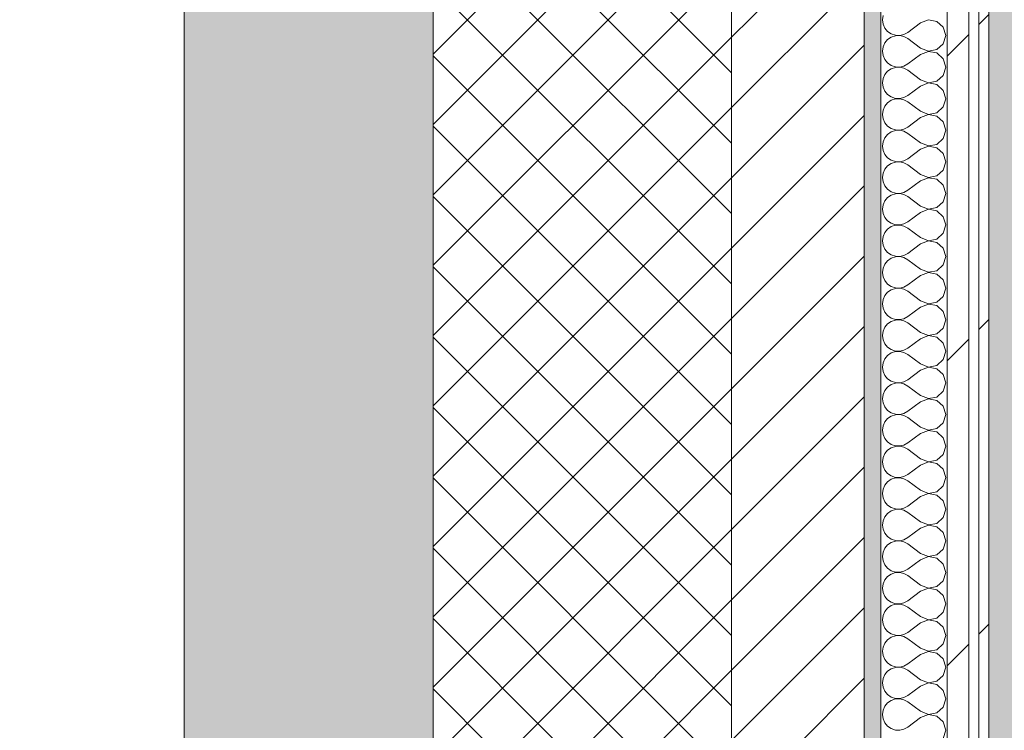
# Model space of a CAD drawing. Header units: millimetres. Extents: x -30280 to 19093, y -19284 to 4746.
# Tile 227 of 256: x -2200 to -1607, y -10505 to -10076. Entities that reach past the tile are written whole.
import ezdxf

# ---------------------------------------------------------------- set-up
doc = ezdxf.new("R2010")
doc.units = ezdxf.units.MM
doc.header["$MEASUREMENT"] = 0
doc.linetypes.add('Wipeout_Contour', pattern=[1000, 0, -1000])
for name, color, linetype in [('12_FAÇ_Façana', 7, 'Continuous'), ('Nuevo_07_CR_Cel Ras pladur', 7, 'Continuous'), ('Nuevo_08_E_Envans secs', 7, 'Continuous')]:
    doc.layers.add(name, color=color, linetype=linetype)
for name, color, linetype, lineweight, true_color in [('12_FAÇ_Façana_Pluma_Nº__102', 7, 'Continuous', 5, 0xcccccc), ('12_FAÇ_Façana_Pluma_Nº__174', 7, 'Continuous', 13, 0xe4ad2c), ('12_FAÇ_Façana_Pluma_Nº__176', 7, 'Continuous', 15, 0x93a0c6), ('Nuevo_07_CR_Cel Ras pladur_Pluma_Nº__102', 7, 'Continuous', 5, 0xcccccc), ('Nuevo_08_E_Envans secs_Pluma_Nº__102', 7, 'Continuous', 5, 0xcccccc), ('Nuevo_08_E_Envans secs_Pluma_Nº__171', 171, 'Continuous', 13, 0xaaaaff), ('Nuevo_08_E_Envans secs_Pluma_Nº__177', 7, 'Continuous', 15, 0xf7e046)]:
    doc.layers.add(name, color=color, linetype=linetype, lineweight=lineweight, true_color=true_color)
for name, color, linetype, lineweight in [('12_FAÇ_Façana_Pluma_Nº__2', 8, 'Continuous', 5), ('12_FAÇ_Façana_Pluma_Nº__7', 7, 'Continuous', 5), ('Nuevo_08_E_Envans secs_Pluma_Nº__1', 7, 'Continuous', 5)]:
    doc.layers.add(name, color=color, linetype=linetype, lineweight=lineweight)
pattern_1 = [(45, (0, 0), (-183.848, 183.848), [195, -65]), (45, (7e-14, 183.85), (-183.848, 183.848), [195, -65])]

# ---------------------------------------------------------------- blocks, each defined once
blk = doc.blocks.new('Forjado_1_1', base_point=(-28050.85, 1700.85))
at = {"layer": 'Nuevo_07_CR_Cel Ras pladur_Pluma_Nº__102', "linetype": 'Continuous', "lineweight": 0, "true_color": 0x333333}
h = blk.add_hatch(color=250, dxfattribs=at)
h.paths.add_polyline_path([(-28050.85, 1700.85), (-1702.11, 1700.85), (-1556.11, 1700.85), (-1556.11, -1703.98), (-1619.11, -1703.98), (-1619.11, -6940.7), (-1544.11, -6940.7), (-1544.11, -7505.7), (-1616.26, -7505.7), (-1616.05, -11923.98), (-1552.9, -11923.98), (-1552.9, -12503.98), (-2036.11, -12503.98), (-2036.11, -12340.7), (-6985.39, -12340.7), (-6985.39, -12549.28), (-7491.4, -12549.28), (-7491.4, -12393.7), (-10655.85, -12393.7), (-10657.1, -13685.07), (-1603.63, -13694.56), (-1609.23, -16937.98), (375.89, -16937.98), (375.89, -16738.98), (1128.89, -16738.98), (1128.89, -17066.98), (2622.91, -17066.98), (5778.89, -17066.98), (5778.89, -16738.98), (6378.89, -16738.98), (6378.89, -12488.98), (5778.89, -12488.98), (5763.89, -12069.98), (3832.9, -12069.98), (2768.91, -12069.98), (2768.91, -12619.14), (2622.91, -12619.14), (2622.91, -12069.98), (843.89, -12069.98), (843.89, -12503.98), (363.89, -12503.98), (363.89, -11923.98), (6641.89, -11923.98), (6627.87, -9203.97), (6003.89, -9207.42), (6010.89, -7490.7), (5790.89, -7490.7), (5790.89, -6940.7), (6010.89, -6940.7), (6010.89, -1710.7), (5770.89, -1710.7), (5770.89, 3861.73), (-28038.85, 3861.73)])
h.paths.add_polyline_path([(7.39, -9099.15), (-1192.61, -9099.15), (-1192.61, 1700.85), (7.39, 1700.85)], flags=0)
h.paths.add_polyline_path([(-1181.11, -11348.2), (-1181.11, -9848.2), (5718.89, -9848.2), (5718.89, -11348.2)], flags=0)
h.paths.add_polyline_path([(38, -16371.48), (-1162, -16371.48), (-1162, -12771.48), (38, -12771.48)], flags=0)
h.paths.add_polyline_path([(2309.36, -16371.48), (1109.36, -16371.48), (1109.36, -12771.48), (2309.36, -12771.48)], flags=0)
h.paths.add_polyline_path([(2226.83, -8799.15), (2226.83, 1400.85), (3726.83, 1400.85), (3726.83, -8799.15)], flags=0)
h.paths.add_polyline_path([(3832.9, -12471.48), (5032.9, -12471.48), (5032.9, -16671.48), (3832.9, -16671.48)], flags=0)
at = {"layer": 'Nuevo_07_CR_Cel Ras pladur_Pluma_Nº__102', "color": 254, "linetype": 'Continuous', "lineweight": 5, "true_color": 0xcccccc, "flags": 128}
blk.add_lwpolyline([(1128.89, -16738.98), (375.89, -16738.98), (375.89, -16937.98), (-1609.23, -16937.98), (-1603.63, -13694.56), (-10657.1, -13685.07), (-10655.85, -12393.7), (-7491.4, -12393.7), (-7491.4, -12549.28), (-6985.39, -12549.28), (-6985.39, -12340.7), (-2036.11, -12340.7), (-2036.11, -12503.98), (-1552.9, -12503.98), (-1552.9, -11923.98), (-1616.05, -11923.98), (-1616.26, -7505.7)], dxfattribs=at)
blk = doc.blocks.new('Muro_1_1', base_point=(-1681.11, -1193.98))
at = {"layer": '12_FAÇ_Façana_Pluma_Nº__102', "linetype": 'Continuous', "lineweight": 0, "true_color": 0xe5e5e5}
blk.add_hatch(color=254, dxfattribs=at).paths.add_polyline_path([(-2101.11, -1638.98), (-2101.11, -10658.98), (-1951.11, -10658.98), (-1951.11, -7438.98), (-1971.11, -7438.98), (-1971.11, -6988.97), (-1951.11, -6988.97), (-1951.11, -1638.98)])
at = {"layer": '12_FAÇ_Façana_Pluma_Nº__174', "linetype": 'Continuous', "lineweight": 13, "true_color": 0xe4ad2c}
h = blk.add_hatch(dxfattribs=at)
h.set_pattern_fill('SATE_Aislamiento_0001', color=42, style=0, pattern_type=2)
h.set_pattern_definition([(45, (0, 0), (-21.2132, 21.2132), []), (135, (0, 0), (21.2132, 21.2132), [])])
h.paths.add_polyline_path([(-1951.11, -10658.98), (-1771.11, -10658.98), (-1771.11, -7438.98), (-1951.11, -7438.98)])
at = {"layer": '12_FAÇ_Façana_Pluma_Nº__176', "linetype": 'Continuous', "lineweight": 0, "true_color": 0x495063}
blk.add_hatch(color=251, dxfattribs=at).paths.add_polyline_path([(-1691.11, -7478.98), (-1691.11, -10658.98), (-1681.11, -10658.98), (-1681.11, -7478.98)])
at = {"layer": '12_FAÇ_Façana_Pluma_Nº__2', "linetype": 'Continuous', "lineweight": 5}
h = blk.add_hatch(dxfattribs=at)
h.set_pattern_fill('Ceramic_0001', color=8, style=0, pattern_type=2)
h.set_pattern_definition([(45, (0, 0), (-21.2132, 21.2132), [])])
h.paths.add_polyline_path([(-1771.11, -7478.98), (-1771.11, -10658.98), (-1691.11, -10658.98), (-1691.11, -7478.98)])
at = {"layer": '12_FAÇ_Façana_Pluma_Nº__7', "color": 7, "linetype": 'Continuous', "lineweight": 5}
for p, q in [((-1951.11, -7438.98), (-1951.11, -10658.98)), ((-1771.11, -10658.98), (-1771.11, -7478.98)), ((-1691.11, -10658.98), (-1691.11, -7478.98))]:
    blk.add_line(p, q, dxfattribs=at)
at = {"layer": '12_FAÇ_Façana_Pluma_Nº__7', "color": 7, "linetype": 'Continuous', "lineweight": 5, "flags": 128}
for points in [[(-2101.11, -1638.98), (-2101.11, -10658.98)], [(-1681.11, -10658.98), (-1681.11, -7478.98)]]:
    blk.add_lwpolyline(points, dxfattribs=at)
blk = doc.blocks.new('*X684')
at = {"layer": 'Nuevo_08_E_Envans secs_Pluma_Nº__102', "color": 254, "linetype": 'Continuous', "lineweight": 5, "true_color": 0xcccccc}
for p, q in [((-1679.79, -10073.59), (-1680.16, -10076.19)), ((-1680.16, -10076.19), (-1679.79, -10078.79)), ((-1657.3, -10078.1), (-1664.92, -10083.81)), ((-1652.44, -10076.23), (-1657.3, -10078.1)), ((-1647.33, -10077.2), (-1652.44, -10076.23)), ((-1643.48, -10080.71), (-1647.33, -10077.2)), ((-1679.79, -10078.79), (-1678.73, -10081.2)), ((-1678.73, -10081.2), (-1677.06, -10083.22)), ((-1677.06, -10083.22), (-1674.89, -10084.71)), ((-1667.22, -10085.08), (-1664.92, -10083.81)), ((-1642.06, -10085.71), (-1643.48, -10080.71)), ((-1678.73, -10090.23), (-1679.79, -10092.64)), ((-1677.06, -10088.21), (-1678.73, -10090.23)), ((-1674.89, -10086.72), (-1677.06, -10088.21)), ((-1674.89, -10084.71), (-1672.4, -10085.55)), ((-1672.4, -10085.88), (-1674.89, -10086.72)), ((-1672.4, -10085.55), (-1669.78, -10085.68)), ((-1669.78, -10085.75), (-1672.4, -10085.88)), ((-1669.78, -10085.68), (-1667.22, -10085.08)), ((-1667.22, -10086.35), (-1669.78, -10085.75)), ((-1664.92, -10087.62), (-1667.22, -10086.35)), ((-1657.3, -10093.33), (-1664.92, -10087.62)), ((-1643.48, -10090.72), (-1642.06, -10085.71)), ((-1679.79, -10092.64), (-1680.16, -10095.24)), ((-1680.16, -10095.24), (-1679.79, -10097.84)), ((-1657.3, -10093.33), (-1652.44, -10095.2)), ((-1652.44, -10095.28), (-1657.3, -10097.14)), ((-1652.44, -10095.2), (-1647.33, -10094.23)), ((-1647.33, -10096.24), (-1652.44, -10095.28)), ((-1647.33, -10094.23), (-1643.48, -10090.72)), ((-1643.48, -10099.75), (-1647.33, -10096.24)), ((-1679.79, -10097.84), (-1678.73, -10100.25)), ((-1678.73, -10100.25), (-1677.06, -10102.27)), ((-1677.06, -10102.27), (-1674.89, -10103.76)), ((-1657.3, -10097.14), (-1664.92, -10102.86)), ((-1642.06, -10104.76), (-1643.48, -10099.75)), ((-1677.06, -10107.26), (-1678.73, -10109.28)), ((-1674.89, -10105.77), (-1677.06, -10107.26)), ((-1674.89, -10103.76), (-1672.4, -10104.6)), ((-1672.4, -10104.93), (-1674.89, -10105.77)), ((-1672.4, -10104.6), (-1669.78, -10104.72)), ((-1669.78, -10104.8), (-1672.4, -10104.93)), ((-1669.78, -10104.72), (-1667.22, -10104.13)), ((-1667.22, -10105.4), (-1669.78, -10104.8)), ((-1667.22, -10104.13), (-1664.92, -10102.86)), ((-1664.92, -10106.67), (-1667.22, -10105.4)), ((-1657.3, -10112.38), (-1664.92, -10106.67)), ((-1643.48, -10109.77), (-1642.06, -10104.76)), ((-1679.79, -10111.68), (-1680.16, -10114.29)), ((-1678.73, -10109.28), (-1679.79, -10111.68)), ((-1657.3, -10112.38), (-1652.44, -10114.25)), ((-1652.44, -10114.25), (-1647.33, -10113.28)), ((-1647.33, -10113.28), (-1643.48, -10109.77)), ((-1680.16, -10114.29), (-1679.79, -10116.89)), ((-1679.79, -10116.89), (-1678.73, -10119.29)), ((-1678.73, -10119.29), (-1677.06, -10121.32)), ((-1657.3, -10116.19), (-1664.92, -10121.9)), ((-1652.44, -10114.32), (-1657.3, -10116.19)), ((-1647.33, -10115.29), (-1652.44, -10114.32)), ((-1643.48, -10118.8), (-1647.33, -10115.29)), ((-1642.06, -10123.81), (-1643.48, -10118.8)), ((-1677.06, -10121.32), (-1674.89, -10122.8)), ((-1674.89, -10124.81), (-1677.06, -10126.3)), ((-1674.89, -10122.8), (-1672.4, -10123.64)), ((-1672.4, -10123.98), (-1674.89, -10124.81)), ((-1672.4, -10123.64), (-1669.78, -10123.77)), ((-1669.78, -10123.85), (-1672.4, -10123.98)), ((-1669.78, -10123.77), (-1667.22, -10123.18)), ((-1667.22, -10124.44), (-1669.78, -10123.85)), ((-1667.22, -10123.18), (-1664.92, -10121.9)), ((-1664.92, -10125.71), (-1667.22, -10124.44)), ((-1657.3, -10131.43), (-1664.92, -10125.71)), ((-1643.48, -10128.82), (-1642.06, -10123.81)), ((-1679.79, -10130.73), (-1680.16, -10133.33)), ((-1678.73, -10128.33), (-1679.79, -10130.73)), ((-1677.06, -10126.3), (-1678.73, -10128.33)), ((-1657.3, -10131.43), (-1652.44, -10133.29)), ((-1647.33, -10132.33), (-1643.48, -10128.82)), ((-1680.16, -10133.33), (-1679.79, -10135.94)), ((-1679.79, -10135.94), (-1678.73, -10138.34)), ((-1657.3, -10135.24), (-1664.92, -10140.95)), ((-1652.44, -10133.37), (-1657.3, -10135.24)), ((-1652.44, -10133.29), (-1647.33, -10132.33)), ((-1647.33, -10134.34), (-1652.44, -10133.37)), ((-1643.48, -10137.85), (-1647.33, -10134.34)), ((-1642.06, -10142.86), (-1643.48, -10137.85)), ((-1678.73, -10138.34), (-1677.06, -10140.36)), ((-1677.06, -10140.36), (-1674.89, -10141.85)), ((-1674.89, -10143.86), (-1677.06, -10145.35)), ((-1674.89, -10141.85), (-1672.4, -10142.69)), ((-1672.4, -10143.02), (-1674.89, -10143.86)), ((-1672.4, -10142.69), (-1669.78, -10142.82)), ((-1669.78, -10142.9), (-1672.4, -10143.02)), ((-1669.78, -10142.82), (-1667.22, -10142.22)), ((-1667.22, -10143.49), (-1669.78, -10142.9)), ((-1667.22, -10142.22), (-1664.92, -10140.95)), ((-1664.92, -10144.76), (-1667.22, -10143.49)), ((-1643.48, -10147.86), (-1642.06, -10142.86)), ((-1679.79, -10149.78), (-1680.16, -10152.38)), ((-1678.73, -10147.37), (-1679.79, -10149.78)), ((-1677.06, -10145.35), (-1678.73, -10147.37)), ((-1657.3, -10150.48), (-1664.92, -10144.76)), ((-1647.33, -10151.38), (-1643.48, -10147.86)), ((-1680.16, -10152.38), (-1679.79, -10154.98)), ((-1679.79, -10154.98), (-1678.73, -10157.39)), ((-1657.3, -10154.29), (-1664.92, -10160)), ((-1657.3, -10150.48), (-1652.44, -10152.34)), ((-1652.44, -10152.42), (-1657.3, -10154.29)), ((-1652.44, -10152.34), (-1647.33, -10151.38)), ((-1647.33, -10153.39), (-1652.44, -10152.42)), ((-1643.48, -10156.9), (-1647.33, -10153.39)), ((-1678.73, -10157.39), (-1677.06, -10159.41)), ((-1677.06, -10159.41), (-1674.89, -10160.9)), ((-1674.89, -10160.9), (-1672.4, -10161.74)), ((-1672.4, -10161.74), (-1669.78, -10161.87)), ((-1669.78, -10161.87), (-1667.22, -10161.27)), ((-1667.22, -10161.27), (-1664.92, -10160)), ((-1642.06, -10161.9), (-1643.48, -10156.9)), ((-1678.73, -10166.42), (-1679.79, -10168.83)), ((-1677.06, -10164.4), (-1678.73, -10166.42)), ((-1674.89, -10162.91), (-1677.06, -10164.4)), ((-1672.4, -10162.07), (-1674.89, -10162.91)), ((-1669.78, -10161.94), (-1672.4, -10162.07)), ((-1667.22, -10162.54), (-1669.78, -10161.94)), ((-1664.92, -10163.81), (-1667.22, -10162.54)), ((-1657.3, -10169.52), (-1664.92, -10163.81)), ((-1647.33, -10170.42), (-1643.48, -10166.91)), ((-1643.48, -10166.91), (-1642.06, -10161.9)), ((-1679.79, -10168.83), (-1680.16, -10171.43)), ((-1680.16, -10171.43), (-1679.79, -10174.03)), ((-1657.3, -10173.33), (-1664.92, -10179.05)), ((-1657.3, -10169.52), (-1652.44, -10171.39)), ((-1652.44, -10171.47), (-1657.3, -10173.33)), ((-1652.44, -10171.39), (-1647.33, -10170.42)), ((-1647.33, -10172.43), (-1652.44, -10171.47)), ((-1643.48, -10175.95), (-1647.33, -10172.43)), ((-1679.79, -10174.03), (-1678.73, -10176.44)), ((-1678.73, -10176.44), (-1677.06, -10178.46)), ((-1677.06, -10178.46), (-1674.89, -10179.95)), ((-1667.22, -10180.32), (-1664.92, -10179.05)), ((-1642.06, -10180.95), (-1643.48, -10175.95)), ((-1678.73, -10185.47), (-1679.79, -10187.87)), ((-1677.06, -10183.45), (-1678.73, -10185.47)), ((-1674.89, -10181.96), (-1677.06, -10183.45)), ((-1674.89, -10179.95), (-1672.4, -10180.79)), ((-1672.4, -10181.12), (-1674.89, -10181.96)), ((-1672.4, -10180.79), (-1669.78, -10180.91)), ((-1669.78, -10180.99), (-1672.4, -10181.12)), ((-1669.78, -10180.91), (-1667.22, -10180.32)), ((-1667.22, -10181.59), (-1669.78, -10180.99)), ((-1664.92, -10182.86), (-1667.22, -10181.59)), ((-1657.3, -10188.57), (-1664.92, -10182.86)), ((-1643.48, -10185.96), (-1642.06, -10180.95)), ((-1679.79, -10187.87), (-1680.16, -10190.48)), ((-1680.16, -10190.48), (-1679.79, -10193.08)), ((-1657.3, -10188.57), (-1652.44, -10190.44)), ((-1652.44, -10190.51), (-1657.3, -10192.38)), ((-1652.44, -10190.44), (-1647.33, -10189.47)), ((-1647.33, -10191.48), (-1652.44, -10190.51)), ((-1647.33, -10189.47), (-1643.48, -10185.96)), ((-1679.79, -10193.08), (-1678.73, -10195.48)), ((-1678.73, -10195.48), (-1677.06, -10197.51)), ((-1657.3, -10192.38), (-1664.92, -10198.1)), ((-1643.48, -10194.99), (-1647.33, -10191.48)), ((-1642.06, -10200), (-1643.48, -10194.99)), ((-1677.06, -10202.49), (-1678.73, -10204.52)), ((-1677.06, -10197.51), (-1674.89, -10198.99)), ((-1674.89, -10201.01), (-1677.06, -10202.49)), ((-1674.89, -10198.99), (-1672.4, -10199.83)), ((-1672.4, -10200.17), (-1674.89, -10201.01)), ((-1672.4, -10199.83), (-1669.78, -10199.96)), ((-1669.78, -10200.04), (-1672.4, -10200.17)), ((-1669.78, -10199.96), (-1667.22, -10199.37)), ((-1667.22, -10200.63), (-1669.78, -10200.04)), ((-1667.22, -10199.37), (-1664.92, -10198.1)), ((-1664.92, -10201.9), (-1667.22, -10200.63)), ((-1657.3, -10207.62), (-1664.92, -10201.9)), ((-1643.48, -10205.01), (-1642.06, -10200)), ((-1679.79, -10206.92), (-1680.16, -10209.52)), ((-1678.73, -10204.52), (-1679.79, -10206.92)), ((-1657.3, -10207.62), (-1652.44, -10209.49)), ((-1652.44, -10209.49), (-1647.33, -10208.52)), ((-1647.33, -10208.52), (-1643.48, -10205.01)), ((-1680.16, -10209.52), (-1679.79, -10212.13)), ((-1679.79, -10212.13), (-1678.73, -10214.53)), ((-1678.73, -10214.53), (-1677.06, -10216.55)), ((-1657.3, -10211.43), (-1664.92, -10217.14)), ((-1652.44, -10209.56), (-1657.3, -10211.43)), ((-1647.33, -10210.53), (-1652.44, -10209.56)), ((-1643.48, -10214.04), (-1647.33, -10210.53)), ((-1642.06, -10219.05), (-1643.48, -10214.04)), ((-1677.06, -10216.55), (-1674.89, -10218.04)), ((-1674.89, -10220.05), (-1677.06, -10221.54)), ((-1674.89, -10218.04), (-1672.4, -10218.88)), ((-1672.4, -10219.21), (-1674.89, -10220.05)), ((-1672.4, -10218.88), (-1669.78, -10219.01)), ((-1669.78, -10219.09), (-1672.4, -10219.21)), ((-1669.78, -10219.01), (-1667.22, -10218.41)), ((-1667.22, -10219.68), (-1669.78, -10219.09)), ((-1667.22, -10218.41), (-1664.92, -10217.14)), ((-1664.92, -10220.95), (-1667.22, -10219.68)), ((-1657.3, -10226.67), (-1664.92, -10220.95)), ((-1643.48, -10224.05), (-1642.06, -10219.05)), ((-1679.79, -10225.97), (-1680.16, -10228.57)), ((-1678.73, -10223.56), (-1679.79, -10225.97)), ((-1677.06, -10221.54), (-1678.73, -10223.56)), ((-1657.3, -10226.67), (-1652.44, -10228.53)), ((-1647.33, -10227.57), (-1643.48, -10224.05)), ((-1680.16, -10228.57), (-1679.79, -10231.17)), ((-1679.79, -10231.17), (-1678.73, -10233.58)), ((-1657.3, -10230.48), (-1664.92, -10236.19)), ((-1652.44, -10228.61), (-1657.3, -10230.48)), ((-1652.44, -10228.53), (-1647.33, -10227.57)), ((-1647.33, -10229.58), (-1652.44, -10228.61)), ((-1643.48, -10233.09), (-1647.33, -10229.58)), ((-1678.73, -10233.58), (-1677.06, -10235.6)), ((-1677.06, -10235.6), (-1674.89, -10237.09)), ((-1674.89, -10237.09), (-1672.4, -10237.93)), ((-1672.4, -10238.26), (-1674.89, -10239.1)), ((-1672.4, -10237.93), (-1669.78, -10238.06)), ((-1669.78, -10238.13), (-1672.4, -10238.26)), ((-1669.78, -10238.06), (-1667.22, -10237.46)), ((-1667.22, -10238.73), (-1669.78, -10238.13)), ((-1667.22, -10237.46), (-1664.92, -10236.19)), ((-1664.92, -10240), (-1667.22, -10238.73)), ((-1642.06, -10238.1), (-1643.48, -10233.09)), ((-1643.48, -10243.1), (-1642.06, -10238.1)), ((-1678.73, -10242.61), (-1679.79, -10245.02)), ((-1677.06, -10240.59), (-1678.73, -10242.61)), ((-1674.89, -10239.1), (-1677.06, -10240.59)), ((-1657.3, -10245.71), (-1664.92, -10240)), ((-1647.33, -10246.61), (-1643.48, -10243.1)), ((-1679.79, -10245.02), (-1680.16, -10247.62)), ((-1680.16, -10247.62), (-1679.79, -10250.22)), ((-1679.79, -10250.22), (-1678.73, -10252.63)), ((-1657.3, -10249.52), (-1664.92, -10255.24)), ((-1657.3, -10245.71), (-1652.44, -10247.58)), ((-1652.44, -10247.66), (-1657.3, -10249.52)), ((-1652.44, -10247.58), (-1647.33, -10246.61)), ((-1647.33, -10248.62), (-1652.44, -10247.66)), ((-1643.48, -10252.14), (-1647.33, -10248.62)), ((-1678.73, -10252.63), (-1677.06, -10254.65)), ((-1677.06, -10254.65), (-1674.89, -10256.14)), ((-1674.89, -10256.14), (-1672.4, -10256.98)), ((-1669.78, -10257.1), (-1667.22, -10256.51)), ((-1667.22, -10256.51), (-1664.92, -10255.24)), ((-1642.06, -10257.14), (-1643.48, -10252.14)), ((-1678.73, -10261.66), (-1679.79, -10264.06)), ((-1677.06, -10259.64), (-1678.73, -10261.66)), ((-1674.89, -10258.15), (-1677.06, -10259.64)), ((-1672.4, -10257.31), (-1674.89, -10258.15)), ((-1672.4, -10256.98), (-1669.78, -10257.1)), ((-1669.78, -10257.18), (-1672.4, -10257.31)), ((-1667.22, -10257.78), (-1669.78, -10257.18)), ((-1664.92, -10259.05), (-1667.22, -10257.78)), ((-1657.3, -10264.76), (-1664.92, -10259.05)), ((-1647.33, -10265.66), (-1643.48, -10262.15)), ((-1643.48, -10262.15), (-1642.06, -10257.14)), ((-1679.79, -10264.06), (-1680.16, -10266.67)), ((-1680.16, -10266.67), (-1679.79, -10269.27)), ((-1657.3, -10268.57), (-1664.92, -10274.29)), ((-1657.3, -10264.76), (-1652.44, -10266.63)), ((-1652.44, -10266.71), (-1657.3, -10268.57)), ((-1652.44, -10266.63), (-1647.33, -10265.66)), ((-1647.33, -10267.67), (-1652.44, -10266.71)), ((-1643.48, -10271.18), (-1647.33, -10267.67)), ((-1679.79, -10269.27), (-1678.73, -10271.67)), ((-1678.73, -10271.67), (-1677.06, -10273.7)), ((-1677.06, -10273.7), (-1674.89, -10275.19)), ((-1667.22, -10275.56), (-1664.92, -10274.29)), ((-1642.06, -10276.19), (-1643.48, -10271.18)), ((-1677.06, -10278.68), (-1678.73, -10280.71)), ((-1674.89, -10277.2), (-1677.06, -10278.68)), ((-1674.89, -10275.19), (-1672.4, -10276.02)), ((-1672.4, -10276.36), (-1674.89, -10277.2)), ((-1672.4, -10276.02), (-1669.78, -10276.15)), ((-1669.78, -10276.23), (-1672.4, -10276.36)), ((-1669.78, -10276.15), (-1667.22, -10275.56)), ((-1667.22, -10276.82), (-1669.78, -10276.23)), ((-1664.92, -10278.1), (-1667.22, -10276.82)), ((-1657.3, -10283.81), (-1664.92, -10278.1)), ((-1643.48, -10281.2), (-1642.06, -10276.19)), ((-1679.79, -10283.11), (-1680.16, -10285.71)), ((-1680.16, -10285.71), (-1679.79, -10288.32)), ((-1678.73, -10280.71), (-1679.79, -10283.11)), ((-1657.3, -10283.81), (-1652.44, -10285.68)), ((-1652.44, -10285.75), (-1657.3, -10287.62)), ((-1652.44, -10285.68), (-1647.33, -10284.71)), ((-1647.33, -10286.72), (-1652.44, -10285.75)), ((-1647.33, -10284.71), (-1643.48, -10281.2)), ((-1679.79, -10288.32), (-1678.73, -10290.72)), ((-1678.73, -10290.72), (-1677.06, -10292.74)), ((-1657.3, -10287.62), (-1664.92, -10293.33)), ((-1643.48, -10290.23), (-1647.33, -10286.72)), ((-1642.06, -10295.24), (-1643.48, -10290.23)), ((-1677.06, -10297.73), (-1678.73, -10299.75)), ((-1677.06, -10292.74), (-1674.89, -10294.23)), ((-1674.89, -10296.24), (-1677.06, -10297.73)), ((-1674.89, -10294.23), (-1672.4, -10295.07)), ((-1672.4, -10295.4), (-1674.89, -10296.24)), ((-1672.4, -10295.07), (-1669.78, -10295.2)), ((-1669.78, -10295.28), (-1672.4, -10295.4)), ((-1669.78, -10295.2), (-1667.22, -10294.6)), ((-1667.22, -10295.87), (-1669.78, -10295.28)), ((-1667.22, -10294.6), (-1664.92, -10293.33)), ((-1664.92, -10297.14), (-1667.22, -10295.87)), ((-1657.3, -10302.86), (-1664.92, -10297.14)), ((-1643.48, -10300.25), (-1642.06, -10295.24)), ((-1679.79, -10302.16), (-1680.16, -10304.76)), ((-1678.73, -10299.75), (-1679.79, -10302.16)), ((-1657.3, -10302.86), (-1652.44, -10304.72)), ((-1652.44, -10304.72), (-1647.33, -10303.76)), ((-1647.33, -10303.76), (-1643.48, -10300.25)), ((-1680.16, -10304.76), (-1679.79, -10307.36)), ((-1679.79, -10307.36), (-1678.73, -10309.77)), ((-1678.73, -10309.77), (-1677.06, -10311.79)), ((-1657.3, -10306.67), (-1664.92, -10312.38)), ((-1652.44, -10304.8), (-1657.3, -10306.67)), ((-1647.33, -10305.77), (-1652.44, -10304.8)), ((-1643.48, -10309.28), (-1647.33, -10305.77)), ((-1642.06, -10314.29), (-1643.48, -10309.28)), ((-1677.06, -10311.79), (-1674.89, -10313.28)), ((-1674.89, -10315.29), (-1677.06, -10316.78)), ((-1674.89, -10313.28), (-1672.4, -10314.12)), ((-1672.4, -10314.45), (-1674.89, -10315.29)), ((-1672.4, -10314.12), (-1669.78, -10314.25)), ((-1669.78, -10314.32), (-1672.4, -10314.45)), ((-1669.78, -10314.25), (-1667.22, -10313.65)), ((-1667.22, -10314.92), (-1669.78, -10314.32)), ((-1667.22, -10313.65), (-1664.92, -10312.38)), ((-1664.92, -10316.19), (-1667.22, -10314.92)), ((-1643.48, -10319.29), (-1642.06, -10314.29)), ((-1679.79, -10321.21), (-1680.16, -10323.81)), ((-1678.73, -10318.8), (-1679.79, -10321.21)), ((-1677.06, -10316.78), (-1678.73, -10318.8)), ((-1657.3, -10321.9), (-1664.92, -10316.19)), ((-1657.3, -10321.9), (-1652.44, -10323.77)), ((-1647.33, -10322.8), (-1643.48, -10319.29)), ((-1680.16, -10323.81), (-1679.79, -10326.41)), ((-1679.79, -10326.41), (-1678.73, -10328.82)), ((-1657.3, -10325.71), (-1664.92, -10331.43)), ((-1652.44, -10323.85), (-1657.3, -10325.71)), ((-1652.44, -10323.77), (-1647.33, -10322.8)), ((-1647.33, -10324.81), (-1652.44, -10323.85)), ((-1643.48, -10328.33), (-1647.33, -10324.81)), ((-1678.73, -10328.82), (-1677.06, -10330.84)), ((-1677.06, -10330.84), (-1674.89, -10332.33)), ((-1674.89, -10332.33), (-1672.4, -10333.17)), ((-1672.4, -10333.5), (-1674.89, -10334.34)), ((-1672.4, -10333.17), (-1669.78, -10333.29)), ((-1669.78, -10333.37), (-1672.4, -10333.5)), ((-1669.78, -10333.29), (-1667.22, -10332.7)), ((-1667.22, -10333.97), (-1669.78, -10333.37)), ((-1667.22, -10332.7), (-1664.92, -10331.43)), ((-1642.06, -10333.33), (-1643.48, -10328.33)), ((-1643.48, -10338.34), (-1642.06, -10333.33)), ((-1678.73, -10337.85), (-1679.79, -10340.25)), ((-1677.06, -10335.83), (-1678.73, -10337.85)), ((-1674.89, -10334.34), (-1677.06, -10335.83)), ((-1664.92, -10335.24), (-1667.22, -10333.97)), ((-1657.3, -10340.95), (-1664.92, -10335.24)), ((-1647.33, -10341.85), (-1643.48, -10338.34)), ((-1679.79, -10340.25), (-1680.16, -10342.86)), ((-1680.16, -10342.86), (-1679.79, -10345.46)), ((-1679.79, -10345.46), (-1678.73, -10347.86)), ((-1657.3, -10344.76), (-1664.92, -10350.48)), ((-1657.3, -10340.95), (-1652.44, -10342.82)), ((-1652.44, -10342.9), (-1657.3, -10344.76)), ((-1652.44, -10342.82), (-1647.33, -10341.85)), ((-1647.33, -10343.86), (-1652.44, -10342.9)), ((-1643.48, -10347.37), (-1647.33, -10343.86)), ((-1678.73, -10347.86), (-1677.06, -10349.89)), ((-1677.06, -10349.89), (-1674.89, -10351.38)), ((-1674.89, -10351.38), (-1672.4, -10352.22)), ((-1667.22, -10351.75), (-1664.92, -10350.48)), ((-1642.06, -10352.38), (-1643.48, -10347.37)), ((-1678.73, -10356.9), (-1679.79, -10359.3)), ((-1677.06, -10354.87), (-1678.73, -10356.9)), ((-1674.89, -10353.39), (-1677.06, -10354.87)), ((-1672.4, -10352.55), (-1674.89, -10353.39)), ((-1672.4, -10352.22), (-1669.78, -10352.34)), ((-1669.78, -10352.42), (-1672.4, -10352.55)), ((-1669.78, -10352.34), (-1667.22, -10351.75)), ((-1667.22, -10353.01), (-1669.78, -10352.42)), ((-1664.92, -10354.29), (-1667.22, -10353.01)), ((-1657.3, -10360), (-1664.92, -10354.29)), ((-1647.33, -10360.9), (-1643.48, -10357.39)), ((-1643.48, -10357.39), (-1642.06, -10352.38)), ((-1679.79, -10359.3), (-1680.16, -10361.9)), ((-1680.16, -10361.9), (-1679.79, -10364.51)), ((-1657.3, -10360), (-1652.44, -10361.87)), ((-1652.44, -10361.94), (-1657.3, -10363.81)), ((-1652.44, -10361.87), (-1647.33, -10360.9)), ((-1647.33, -10362.91), (-1652.44, -10361.94)), ((-1643.48, -10366.42), (-1647.33, -10362.91)), ((-1679.79, -10364.51), (-1678.73, -10366.91)), ((-1678.73, -10366.91), (-1677.06, -10368.94)), ((-1677.06, -10368.94), (-1674.89, -10370.42)), ((-1657.3, -10363.81), (-1664.92, -10369.52)), ((-1642.06, -10371.43), (-1643.48, -10366.42)), ((-1677.06, -10373.92), (-1678.73, -10375.95)), ((-1674.89, -10372.43), (-1677.06, -10373.92)), ((-1674.89, -10370.42), (-1672.4, -10371.26)), ((-1672.4, -10371.59), (-1674.89, -10372.43)), ((-1672.4, -10371.26), (-1669.78, -10371.39)), ((-1669.78, -10371.47), (-1672.4, -10371.59)), ((-1669.78, -10371.39), (-1667.22, -10370.8)), ((-1667.22, -10372.06), (-1669.78, -10371.47)), ((-1667.22, -10370.8), (-1664.92, -10369.52)), ((-1664.92, -10373.33), (-1667.22, -10372.06)), ((-1657.3, -10379.05), (-1664.92, -10373.33)), ((-1643.48, -10376.44), (-1642.06, -10371.43)), ((-1679.79, -10378.35), (-1680.16, -10380.95)), ((-1680.16, -10380.95), (-1679.79, -10383.55)), ((-1678.73, -10375.95), (-1679.79, -10378.35)), ((-1657.3, -10379.05), (-1652.44, -10380.91)), ((-1652.44, -10380.99), (-1657.3, -10382.86)), ((-1652.44, -10380.91), (-1647.33, -10379.95)), ((-1647.33, -10381.96), (-1652.44, -10380.99)), ((-1647.33, -10379.95), (-1643.48, -10376.44)), ((-1679.79, -10383.55), (-1678.73, -10385.96)), ((-1678.73, -10385.96), (-1677.06, -10387.98)), ((-1657.3, -10382.86), (-1664.92, -10388.57)), ((-1643.48, -10385.47), (-1647.33, -10381.96)), ((-1642.06, -10390.48), (-1643.48, -10385.47)), ((-1677.06, -10392.97), (-1678.73, -10394.99)), ((-1677.06, -10387.98), (-1674.89, -10389.47)), ((-1674.89, -10391.48), (-1677.06, -10392.97)), ((-1674.89, -10389.47), (-1672.4, -10390.31)), ((-1672.4, -10390.64), (-1674.89, -10391.48)), ((-1672.4, -10390.31), (-1669.78, -10390.44)), ((-1669.78, -10390.51), (-1672.4, -10390.64)), ((-1669.78, -10390.44), (-1667.22, -10389.84)), ((-1667.22, -10391.11), (-1669.78, -10390.51)), ((-1667.22, -10389.84), (-1664.92, -10388.57)), ((-1664.92, -10392.38), (-1667.22, -10391.11)), ((-1657.3, -10398.1), (-1664.92, -10392.38)), ((-1643.48, -10395.48), (-1642.06, -10390.48)), ((-1679.79, -10397.4), (-1680.16, -10400)), ((-1678.73, -10394.99), (-1679.79, -10397.4)), ((-1657.3, -10398.1), (-1652.44, -10399.96)), ((-1652.44, -10399.96), (-1647.33, -10398.99)), ((-1647.33, -10398.99), (-1643.48, -10395.48)), ((-1680.16, -10400), (-1679.79, -10402.6)), ((-1679.79, -10402.6), (-1678.73, -10405.01)), ((-1678.73, -10405.01), (-1677.06, -10407.03)), ((-1657.3, -10401.9), (-1664.92, -10407.62)), ((-1652.44, -10400.04), (-1657.3, -10401.9)), ((-1647.33, -10401.01), (-1652.44, -10400.04)), ((-1643.48, -10404.52), (-1647.33, -10401.01)), ((-1642.06, -10409.52), (-1643.48, -10404.52)), ((-1677.06, -10407.03), (-1674.89, -10408.52)), ((-1674.89, -10410.53), (-1677.06, -10412.02)), ((-1674.89, -10408.52), (-1672.4, -10409.36)), ((-1672.4, -10409.69), (-1674.89, -10410.53)), ((-1672.4, -10409.36), (-1669.78, -10409.49)), ((-1669.78, -10409.56), (-1672.4, -10409.69)), ((-1669.78, -10409.49), (-1667.22, -10408.89)), ((-1667.22, -10410.16), (-1669.78, -10409.56)), ((-1667.22, -10408.89), (-1664.92, -10407.62)), ((-1664.92, -10411.43), (-1667.22, -10410.16)), ((-1643.48, -10414.53), (-1642.06, -10409.52)), ((-1679.79, -10416.45), (-1680.16, -10419.05)), ((-1678.73, -10414.04), (-1679.79, -10416.45)), ((-1677.06, -10412.02), (-1678.73, -10414.04)), ((-1657.3, -10417.14), (-1664.92, -10411.43)), ((-1647.33, -10418.04), (-1643.48, -10414.53)), ((-1680.16, -10419.05), (-1679.79, -10421.65)), ((-1679.79, -10421.65), (-1678.73, -10424.05)), ((-1657.3, -10420.95), (-1664.92, -10426.67)), ((-1657.3, -10417.14), (-1652.44, -10419.01)), ((-1652.44, -10419.09), (-1657.3, -10420.95)), ((-1652.44, -10419.01), (-1647.33, -10418.04)), ((-1647.33, -10420.05), (-1652.44, -10419.09)), ((-1643.48, -10423.56), (-1647.33, -10420.05)), ((-1678.73, -10424.05), (-1677.06, -10426.08)), ((-1677.06, -10426.08), (-1674.89, -10427.57)), ((-1674.89, -10427.57), (-1672.4, -10428.41)), ((-1672.4, -10428.74), (-1674.89, -10429.58)), ((-1672.4, -10428.41), (-1669.78, -10428.53)), ((-1669.78, -10428.61), (-1672.4, -10428.74)), ((-1669.78, -10428.53), (-1667.22, -10427.94)), ((-1667.22, -10429.2), (-1669.78, -10428.61)), ((-1667.22, -10427.94), (-1664.92, -10426.67)), ((-1642.06, -10428.57), (-1643.48, -10423.56)), ((-1643.48, -10433.58), (-1642.06, -10428.57)), ((-1678.73, -10433.09), (-1679.79, -10435.49)), ((-1677.06, -10431.06), (-1678.73, -10433.09)), ((-1674.89, -10429.58), (-1677.06, -10431.06)), ((-1664.92, -10430.48), (-1667.22, -10429.2)), ((-1657.3, -10436.19), (-1664.92, -10430.48)), ((-1647.33, -10437.09), (-1643.48, -10433.58)), ((-1679.79, -10435.49), (-1680.16, -10438.1)), ((-1680.16, -10438.1), (-1679.79, -10440.7)), ((-1679.79, -10440.7), (-1678.73, -10443.1)), ((-1657.3, -10440), (-1664.92, -10445.71)), ((-1657.3, -10436.19), (-1652.44, -10438.06)), ((-1652.44, -10438.13), (-1657.3, -10440)), ((-1652.44, -10438.06), (-1647.33, -10437.09)), ((-1647.33, -10439.1), (-1652.44, -10438.13)), ((-1643.48, -10442.61), (-1647.33, -10439.1)), ((-1678.73, -10443.1), (-1677.06, -10445.13)), ((-1677.06, -10445.13), (-1674.89, -10446.61)), ((-1674.89, -10446.61), (-1672.4, -10447.45)), ((-1667.22, -10446.99), (-1664.92, -10445.71)), ((-1642.06, -10447.62), (-1643.48, -10442.61)), ((-1678.73, -10452.14), (-1679.79, -10454.54)), ((-1677.06, -10450.11), (-1678.73, -10452.14)), ((-1674.89, -10448.62), (-1677.06, -10450.11)), ((-1672.4, -10447.78), (-1674.89, -10448.62)), ((-1672.4, -10447.45), (-1669.78, -10447.58)), ((-1669.78, -10447.66), (-1672.4, -10447.78)), ((-1669.78, -10447.58), (-1667.22, -10446.99)), ((-1667.22, -10448.25), (-1669.78, -10447.66)), ((-1664.92, -10449.52), (-1667.22, -10448.25)), ((-1657.3, -10455.24), (-1664.92, -10449.52)), ((-1643.48, -10452.63), (-1642.06, -10447.62)), ((-1679.79, -10454.54), (-1680.16, -10457.14)), ((-1680.16, -10457.14), (-1679.79, -10459.75)), ((-1657.3, -10455.24), (-1652.44, -10457.1)), ((-1652.44, -10457.18), (-1657.3, -10459.05)), ((-1652.44, -10457.1), (-1647.33, -10456.14)), ((-1647.33, -10458.15), (-1652.44, -10457.18)), ((-1647.33, -10456.14), (-1643.48, -10452.63)), ((-1643.48, -10461.66), (-1647.33, -10458.15)), ((-1679.79, -10459.75), (-1678.73, -10462.15)), ((-1678.73, -10462.15), (-1677.06, -10464.17)), ((-1677.06, -10464.17), (-1674.89, -10465.66)), ((-1657.3, -10459.05), (-1664.92, -10464.76)), ((-1642.06, -10466.67), (-1643.48, -10461.66)), ((-1677.06, -10469.16), (-1678.73, -10471.18)), ((-1674.89, -10467.67), (-1677.06, -10469.16)), ((-1674.89, -10465.66), (-1672.4, -10466.5)), ((-1672.4, -10466.83), (-1674.89, -10467.67)), ((-1672.4, -10466.5), (-1669.78, -10466.63)), ((-1669.78, -10466.71), (-1672.4, -10466.83)), ((-1669.78, -10466.63), (-1667.22, -10466.03)), ((-1667.22, -10467.3), (-1669.78, -10466.71)), ((-1667.22, -10466.03), (-1664.92, -10464.76)), ((-1664.92, -10468.57), (-1667.22, -10467.3)), ((-1657.3, -10474.29), (-1664.92, -10468.57)), ((-1643.48, -10471.67), (-1642.06, -10466.67)), ((-1679.79, -10473.59), (-1680.16, -10476.19)), ((-1680.16, -10476.19), (-1679.79, -10478.79)), ((-1678.73, -10471.18), (-1679.79, -10473.59)), ((-1657.3, -10474.29), (-1652.44, -10476.15)), ((-1652.44, -10476.23), (-1657.3, -10478.1)), ((-1652.44, -10476.15), (-1647.33, -10475.19)), ((-1647.33, -10477.2), (-1652.44, -10476.23)), ((-1647.33, -10475.19), (-1643.48, -10471.67)), ((-1679.79, -10478.79), (-1678.73, -10481.2)), ((-1678.73, -10481.2), (-1677.06, -10483.22)), ((-1657.3, -10478.1), (-1664.92, -10483.81)), ((-1643.48, -10480.71), (-1647.33, -10477.2)), ((-1642.06, -10485.71), (-1643.48, -10480.71)), ((-1677.06, -10483.22), (-1674.89, -10484.71)), ((-1674.89, -10486.72), (-1677.06, -10488.21)), ((-1674.89, -10484.71), (-1672.4, -10485.55)), ((-1672.4, -10485.88), (-1674.89, -10486.72)), ((-1672.4, -10485.55), (-1669.78, -10485.68)), ((-1669.78, -10485.75), (-1672.4, -10485.88)), ((-1669.78, -10485.68), (-1667.22, -10485.08)), ((-1667.22, -10486.35), (-1669.78, -10485.75)), ((-1667.22, -10485.08), (-1664.92, -10483.81)), ((-1664.92, -10487.62), (-1667.22, -10486.35)), ((-1657.3, -10493.33), (-1664.92, -10487.62)), ((-1643.48, -10490.72), (-1642.06, -10485.71)), ((-1679.79, -10492.64), (-1680.16, -10495.24)), ((-1678.73, -10490.23), (-1679.79, -10492.64)), ((-1677.06, -10488.21), (-1678.73, -10490.23)), ((-1657.3, -10493.33), (-1652.44, -10495.2)), ((-1647.33, -10494.23), (-1643.48, -10490.72)), ((-1680.16, -10495.24), (-1679.79, -10497.84)), ((-1679.79, -10497.84), (-1678.73, -10500.25)), ((-1657.3, -10497.14), (-1664.92, -10502.86)), ((-1652.44, -10495.28), (-1657.3, -10497.14)), ((-1652.44, -10495.2), (-1647.33, -10494.23)), ((-1647.33, -10496.24), (-1652.44, -10495.28)), ((-1643.48, -10499.75), (-1647.33, -10496.24)), ((-1642.06, -10504.76), (-1643.48, -10499.75)), ((-1678.73, -10500.25), (-1677.06, -10502.27)), ((-1677.06, -10502.27), (-1674.89, -10503.76)), ((-1674.89, -10503.76), (-1672.4, -10504.6)), ((-1672.4, -10504.6), (-1669.78, -10504.72)), ((-1669.78, -10504.72), (-1667.22, -10504.13)), ((-1667.22, -10504.13), (-1664.92, -10502.86)), ((-1643.48, -10509.77), (-1642.06, -10504.76))]:
    blk.add_line(p, q, dxfattribs=at)
blk = doc.blocks.new('Muro_102_1', base_point=(-1616.11, -10658.98))
at = {"layer": 'Nuevo_08_E_Envans secs_Pluma_Nº__1', "color": 7, "linetype": 'Continuous', "lineweight": 5, "flags": 128}
blk.add_lwpolyline([(-1681.11, -7478.98), (-1681.11, -10658.98)], dxfattribs=at)
at = {"color": 254, "linetype": 'Wipeout_Contour', "lineweight": 0, "ltscale": 36878.164424}
blk.add_wipeout([(-1628.11, -10658.98), (-1628.11, -7478.98), (-1641.11, -7478.98), (-1641.11, -10658.98)], dxfattribs=at).dxf.layer = 'Nuevo_08_E_Envans secs'
at = {"color": 254, "linetype": 'Wipeout_Contour', "lineweight": 0, "ltscale": 36866.891477}
blk.add_wipeout([(-1616.11, -10658.98), (-1616.11, -7478.98), (-1622.11, -7478.98), (-1622.11, -10658.98)], dxfattribs=at).dxf.layer = 'Nuevo_08_E_Envans secs'
at = {"layer": 'Nuevo_08_E_Envans secs_Pluma_Nº__171', "linetype": 'Continuous', "lineweight": 13, "true_color": 0xaaaaff}
h = blk.add_hatch(dxfattribs=at)
h.set_pattern_fill('Panellat_HPL_0001', color=161, style=0, pattern_type=2)
h.set_pattern_definition(pattern_1)
h.paths.add_polyline_path([(-1616.11, -10658.98), (-1616.11, -7478.98), (-1622.11, -7478.98), (-1622.11, -10658.98)])
at = {"layer": 'Nuevo_08_E_Envans secs_Pluma_Nº__177', "linetype": 'Continuous', "lineweight": 15, "true_color": 0xf7e046}
h = blk.add_hatch(dxfattribs=at)
h.set_pattern_fill('Panellat_HPL_0001', color=53, style=0, pattern_type=2)
h.set_pattern_definition(pattern_1)
h.paths.add_polyline_path([(-1628.11, -10658.98), (-1628.11, -7478.98), (-1641.11, -7478.98), (-1641.11, -10658.98)])
at = {"layer": 'Nuevo_08_E_Envans secs_Pluma_Nº__1', "color": 7, "linetype": 'Continuous', "lineweight": 5}
for p, q in [((-1641.11, -10658.98), (-1641.11, -7478.98)), ((-1628.11, -10658.98), (-1628.11, -7478.98)), ((-1622.11, -10658.98), (-1622.11, -7478.98))]:
    blk.add_line(p, q, dxfattribs=at)
at = {"layer": 'Nuevo_08_E_Envans secs_Pluma_Nº__1', "color": 7, "linetype": 'Continuous', "lineweight": 5, "flags": 128}
blk.add_lwpolyline([(-1616.11, -10658.98), (-1616.11, -7478.98)], dxfattribs=at)
at = {"layer": 'Nuevo_08_E_Envans secs', "color": 7, "lineweight": 20}
blk.add_blockref('*X684', (0, 0), dxfattribs=at)

msp = doc.modelspace()

# ---------------------------------------------------------------- block references
at = {"layer": '12_FAÇ_Façana', "color": 7, "lineweight": 20}
msp.add_blockref('Muro_1_1', (-1681.11, -1193.98), dxfattribs=at)
at = {"layer": 'Nuevo_07_CR_Cel Ras pladur', "color": 254, "linetype": 'Continuous', "lineweight": 5, "true_color": 0xcccccc}
msp.add_blockref('Forjado_1_1', (-28050.85, 1700.85), dxfattribs=at)

# ---------------------------------------------------------------- next in the draw order: block references
at = {"layer": 'Nuevo_08_E_Envans secs', "color": 7, "lineweight": 20}
msp.add_blockref('Muro_102_1', (-1616.11, -10658.98), dxfattribs=at)

doc.saveas('drawing.dxf')
